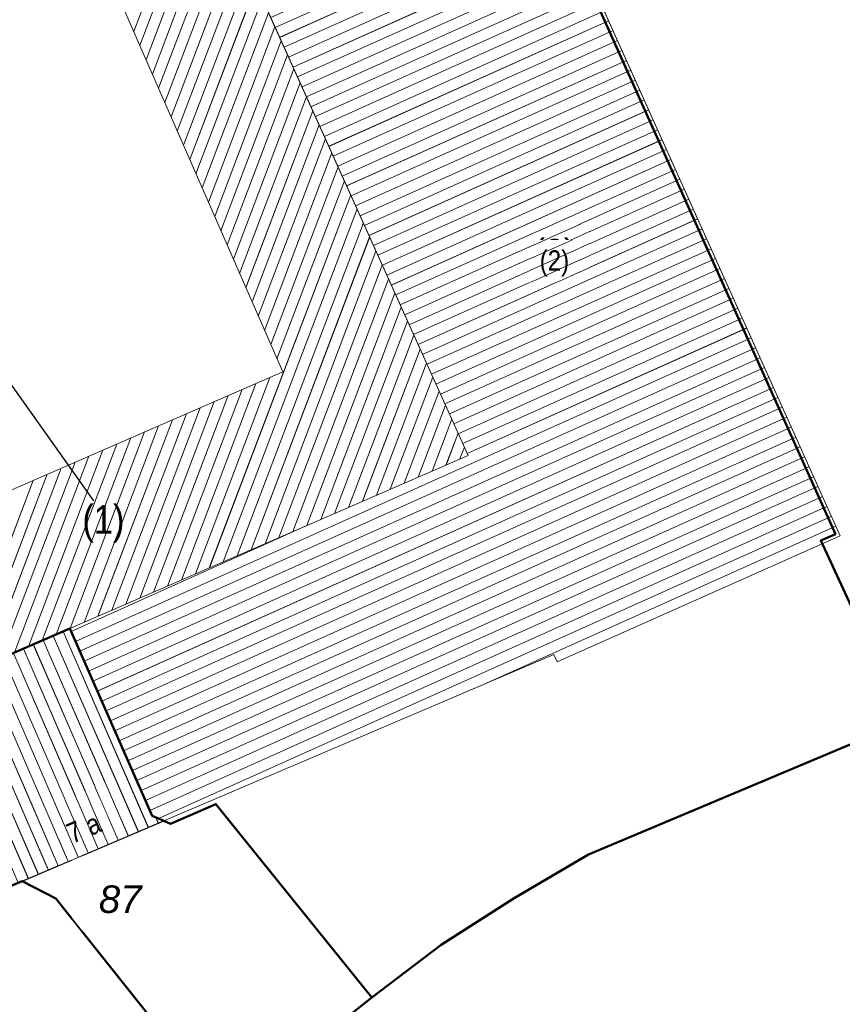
# Model space of a CAD drawing. Header units: millimetres. Extents: x 32365810 to 32368499, y 5620272 to 5622478.
# Tile 218 of 256: x 32366657 to 32366685, y 5620780 to 5620814. Entities that reach past the tile are written whole.
import ezdxf

# ---------------------------------------------------------------- set-up
doc = ezdxf.new("R2010")
doc.units = ezdxf.units.MM
for name, pattern in [('1600.1047', [0]), ('1600.2028', [0]), ('1600.2505', [0])]:
    doc.linetypes.add(name, pattern=pattern)
doc.layers.get('0').update_dxf_attribs({"color": 1, "linetype": 'CONTINUOUS'})
for name, color, linetype in [('_K_Ebene 32', 251, 'CONTINUOUS'), ('_K_Gebäude', 251, 'CONTINUOUS'), ('_K_Lagebezeichnungen', 251, 'CONTINUOUS'), ('_K_Siedlungsflächen - Bauwerke u. Einrichtungen', 251, 'CONTINUOUS'), ('Ebene 32', 7, 'CONTINUOUS')]:
    doc.layers.add(name, color=color, linetype=linetype)
doc.layers.add('_K_Flurstücke_Grenzpunkte', color=251, linetype='CONTINUOUS', lineweight=50)
for name, color, linetype, transparency in [('Flurstücke_Grenzpunkte', 11, 'CONTINUOUS', 0.75), ('Gebäude', 31, 'CONTINUOUS', 0.75), ('Lagebezeichnungen', 12, 'CONTINUOUS', 0.75), ('Siedlungsflächen - Bauwerke u. Einrichtungen', 51, 'CONTINUOUS', 0.75)]:
    doc.layers.add(name, color=color, linetype=linetype, transparency=transparency)
doc.styles.add('Flurstücksnummer - K 10 700', font='ariali.ttf')
doc.styles.add('Hausnummern NRW', font='arial.ttf', dxfattribs={"width": 0.85})

# ---------------------------------------------------------------- blocks, each defined once
blk = doc.blocks.new('O1014')
at = {"layer": 'Flurstücke_Grenzpunkte', "color": 7, "linetype": '1600.2028', "lineweight": 35}
for p, q in [((32366187.573, 5622147.736), (32366176.669, 5622143.155)), ((32366176.669, 5622143.155), (32366174.102, 5622141.639)), ((32366174.102, 5622141.639), (32366171.588, 5622140.028)), ((32366171.588, 5622140.028), (32366169.189, 5622138.216)), ((32366169.189, 5622138.216), (32366164.186, 5622134.236))]:
    blk.add_line(p, q, dxfattribs=at)
blk = doc.blocks.new('O1039')
at = {"layer": 'Flurstücke_Grenzpunkte', "color": 7, "linetype": '1600.2028', "lineweight": 35}
for p, q in [((32366185.186, 5622154.207), (32366169.326, 5622189.51)), ((32366184.682, 5622153.986), (32366185.186, 5622154.207)), ((32366187.4, 5622148.108), (32366184.682, 5622153.986)), ((32366148.39, 5622146.438), (32366158.777, 5622150.946)), ((32366158.777, 5622150.946), (32366161.622, 5622144.482)), ((32366187.573, 5622147.736), (32366176.669, 5622143.155)), ((32366162.255, 5622144.211), (32366163.815, 5622144.891)), ((32366163.815, 5622144.891), (32366169.189, 5622138.216)), ((32366161.622, 5622144.482), (32366162.016, 5622144.313)), ((32366162.016, 5622144.313), (32366162.255, 5622144.211)), ((32366176.669, 5622143.155), (32366174.102, 5622141.639)), ((32366174.102, 5622141.639), (32366171.588, 5622140.028)), ((32366171.588, 5622140.028), (32366169.189, 5622138.216))]:
    blk.add_line(p, q, dxfattribs=at)
blk = doc.blocks.new('O1182')
at = {"layer": 'Flurstücke_Grenzpunkte', "color": 7, "linetype": '1600.2028', "lineweight": 35}
for p, q in [((32366185.186, 5622154.207), (32366169.326, 5622189.51)), ((32366184.682, 5622153.986), (32366185.186, 5622154.207)), ((32366187.4, 5622148.108), (32366184.682, 5622153.986))]:
    blk.add_line(p, q, dxfattribs=at)
blk = doc.blocks.new('O1226')
at = {"layer": 'Flurstücke_Grenzpunkte', "color": 7, "linetype": '1600.2028', "lineweight": 35}
for p, q in [((32366157.138, 5622142.232), (32366153.269, 5622140.597)), ((32366158.296, 5622141.627), (32366157.138, 5622142.232)), ((32366164.186, 5622134.236), (32366158.296, 5622141.627))]:
    blk.add_line(p, q, dxfattribs=at)
blk = doc.blocks.new('O1550')
at = {"layer": 'Flurstücke_Grenzpunkte', "color": 7, "linetype": '1600.2028', "lineweight": 35}
for p, q in [((32366148.39, 5622146.438), (32366158.777, 5622150.946)), ((32366158.777, 5622150.946), (32366161.622, 5622144.482)), ((32366153.269, 5622140.597), (32366148.39, 5622146.438)), ((32366162.255, 5622144.211), (32366163.815, 5622144.891)), ((32366163.815, 5622144.891), (32366169.189, 5622138.216)), ((32366161.622, 5622144.482), (32366162.016, 5622144.313)), ((32366162.016, 5622144.313), (32366162.255, 5622144.211)), ((32366157.138, 5622142.232), (32366153.269, 5622140.597)), ((32366158.296, 5622141.627), (32366157.138, 5622142.232)), ((32366164.186, 5622134.236), (32366158.296, 5622141.627)), ((32366169.189, 5622138.216), (32366164.186, 5622134.236))]:
    blk.add_line(p, q, dxfattribs=at)
at = {"layer": 'Flurstücke_Grenzpunkte', "color": 7, "lineweight": 18, "insert": (32366160.517, 5622141.12), "char_height": 0.95, "attachment_point": 8, "line_spacing_factor": 0.69, "style": 'Flurstücksnummer - K 10 700', "bg_fill": 2}
blk.add_mtext('87', dxfattribs=at)
blk = doc.blocks.new('O2426')
at = {"layer": 'Gebäude', "color": 7, "linetype": '1600.2505', "lineweight": 18}
for p, q in [((32366169.326, 5622189.51), (32366164.9, 5622187.604)), ((32366169.436, 5622189.557), (32366169.326, 5622189.51)), ((32366185.345, 5622154.146), (32366169.436, 5622189.557)), ((32366164.9, 5622187.604), (32366165.346, 5622186.567)), ((32366164.018, 5622187.225), (32366160.447, 5622185.687)), ((32366164.465, 5622186.187), (32366164.018, 5622187.225)), ((32366165.346, 5622186.567), (32366164.465, 5622186.187)), ((32366160.447, 5622185.687), (32366162.531, 5622181.276)), ((32366162.531, 5622181.276), (32366161.704, 5622180.922)), ((32366172.514, 5622156.921), (32366161.704, 5622180.922)), ((32366158.777, 5622150.946), (32366172.514, 5622156.921)), ((32366175.585, 5622149.796), (32366185.345, 5622154.146)), ((32366158.777, 5622150.946), (32366161.622, 5622144.482)), ((32366162.016, 5622144.313), (32366175.467, 5622150.05)), ((32366175.467, 5622150.05), (32366175.585, 5622149.796)), ((32366161.622, 5622144.482), (32366162.016, 5622144.313))]:
    blk.add_line(p, q, dxfattribs=at)
at = {"layer": 'Ebene 32', "color": 7, "lineweight": 18, "insert": (32366175.492, 5622163.089), "char_height": 0.7, "attachment_point": 8, "line_spacing_factor": 0.69, "style": 'Hausnummern NRW', "bg_fill": 2}
blk.add_mtext('(2)', dxfattribs=at)
blk = doc.blocks.new('O2675')
at = {"layer": 'Gebäude', "color": 7, "linetype": '1600.2505', "lineweight": 18}
for p, q in [((32366148.39, 5622146.438), (32366158.777, 5622150.946)), ((32366158.777, 5622150.946), (32366161.622, 5622144.482)), ((32366148.39, 5622146.438), (32366153.269, 5622140.597)), ((32366161.622, 5622144.482), (32366162.016, 5622144.313)), ((32366157.138, 5622142.232), (32366162.016, 5622144.313)), ((32366153.269, 5622140.597), (32366157.138, 5622142.232))]:
    blk.add_line(p, q, dxfattribs=at)
at = {"layer": 'Lagebezeichnungen', "color": 7, "lineweight": 18, "insert": (32366159.398, 5622143.731), "char_height": 0.7, "attachment_point": 8, "rotation": 23.1007, "line_spacing_factor": 0.69, "style": 'Hausnummern NRW', "bg_fill": 2}
blk.add_mtext('7 a', dxfattribs=at)
blk = doc.blocks.new('*X1119')
at = {"color": 253, "linetype": '1600.1047', "lineweight": 18, "true_color": 0xb2b2b2}
for p, q in [((32366160.980483, 5622171.553198), (32366163.239093, 5622177.513695)), ((32366161.195335, 5622171.061898), (32366163.456883, 5622177.030147)), ((32366161.410187, 5622170.570598), (32366163.674672, 5622176.546598)), ((32366161.625039, 5622170.079298), (32366163.892461, 5622176.06305)), ((32366161.83989, 5622169.587999), (32366164.11025, 5622175.579502)), ((32366162.054742, 5622169.096699), (32366164.328039, 5622175.095954)), ((32366162.269594, 5622168.605399), (32366164.545828, 5622174.612405)), ((32366162.484446, 5622168.1141), (32366164.763617, 5622174.128857)), ((32366162.699298, 5622167.6228), (32366164.981406, 5622173.645309)), ((32366162.91415, 5622167.1315), (32366165.199196, 5622173.161761)), ((32366163.129002, 5622166.6402), (32366165.416985, 5622172.678212)), ((32366163.343854, 5622166.148901), (32366165.634774, 5622172.194664)), ((32366163.558705, 5622165.657601), (32366165.852563, 5622171.711116)), ((32366163.773557, 5622165.166301), (32366166.070352, 5622171.227567)), ((32366163.988409, 5622164.675002), (32366166.288141, 5622170.744019)), ((32366164.203261, 5622164.183702), (32366166.50593, 5622170.260471)), ((32366164.418113, 5622163.692402), (32366166.723719, 5622169.776923)), ((32366164.632965, 5622163.201102), (32366166.941509, 5622169.293374)), ((32366164.847817, 5622162.709803), (32366167.159298, 5622168.809826)), ((32366165.062669, 5622162.218503), (32366167.377087, 5622168.326278)), ((32366165.27752, 5622161.727203), (32366167.594876, 5622167.84273)), ((32366165.492372, 5622161.235903), (32366167.812665, 5622167.359181)), ((32366165.707224, 5622160.744604), (32366168.030454, 5622166.875633)), ((32366165.922076, 5622160.253304), (32366168.248243, 5622166.392085)), ((32366163.589461, 5622153.039212), (32366168.466032, 5622165.908537)), ((32366164.06962, 5622153.248061), (32366168.683822, 5622165.424988)), ((32366164.549779, 5622153.456909), (32366168.901611, 5622164.94144)), ((32366165.029938, 5622153.665757), (32366169.1194, 5622164.457892)), ((32366165.510097, 5622153.874605), (32366169.337189, 5622163.974343)), ((32366165.990256, 5622154.083454), (32366169.554978, 5622163.490795)), ((32366166.470414, 5622154.292302), (32366169.772767, 5622163.007247)), ((32366166.950573, 5622154.50115), (32366169.990556, 5622162.523699)), ((32366167.430732, 5622154.709999), (32366170.208345, 5622162.04015)), ((32366167.910891, 5622154.918847), (32366170.426135, 5622161.556602)), ((32366168.39105, 5622155.127695), (32366170.643924, 5622161.073054)), ((32366168.871209, 5622155.336544), (32366170.861713, 5622160.589506)), ((32366169.351368, 5622155.545392), (32366171.079502, 5622160.105957)), ((32366163.109302, 5622152.830364), (32366165.678885, 5622159.611521)), ((32366169.831526, 5622155.75424), (32366171.297291, 5622159.622409)), ((32366162.148985, 5622152.412667), (32366164.71852, 5622159.1937)), ((32366162.629144, 5622152.621516), (32366165.198703, 5622159.402611)), ((32366170.311685, 5622155.963088), (32366171.51508, 5622159.138861)), ((32366161.188667, 5622151.994971), (32366163.758155, 5622158.775878)), ((32366161.668826, 5622152.203819), (32366164.238338, 5622158.984789)), ((32366160.708508, 5622151.786122), (32366163.277973, 5622158.566967)), ((32366170.791844, 5622156.171937), (32366171.732869, 5622158.655312)), ((32366159.74819, 5622151.368426), (32366162.317608, 5622158.149146)), ((32366160.228349, 5622151.577274), (32366162.79779, 5622158.358057)), ((32366171.272003, 5622156.380785), (32366171.950658, 5622158.171764)), ((32366158.787873, 5622150.950729), (32366161.357243, 5622157.731324)), ((32366159.268032, 5622151.159577), (32366161.837425, 5622157.940235)), ((32366158.307917, 5622150.742416), (32366160.87706, 5622157.522414)), ((32366171.752162, 5622156.589633), (32366172.168448, 5622157.688216)), ((32366157.348014, 5622150.325814), (32366159.916695, 5622157.104592)), ((32366157.827965, 5622150.534115), (32366160.396878, 5622157.313503)), ((32366172.232321, 5622156.798482), (32366172.386237, 5622157.204668)), ((32366156.868062, 5622150.117513), (32366159.436513, 5622156.895681)), ((32366155.90816, 5622149.700912), (32366158.476147, 5622156.47786)), ((32366156.388111, 5622149.909212), (32366158.95633, 5622156.68677)), ((32366154.948257, 5622149.28431), (32366157.515782, 5622156.060038)), ((32366155.428208, 5622149.492611), (32366157.995965, 5622156.268949))]:
    blk.add_line(p, q, dxfattribs=at)
blk = doc.blocks.new('*X1166')
at = {"color": 253, "linetype": '1600.1047', "lineweight": 18, "true_color": 0xb2b2b2}
for p, q in [((32366165.012958, 5622187.34136), (32366169.521414, 5622189.366881)), ((32366165.161138, 5622186.996825), (32366169.675092, 5622189.024817)), ((32366165.309317, 5622186.652291), (32366169.828771, 5622188.682753)), ((32366161.082385, 5622184.342142), (32366169.982449, 5622188.340688)), ((32366161.242606, 5622184.003018), (32366170.136127, 5622187.998624)), ((32366161.402827, 5622183.663893), (32366170.289805, 5622187.65656)), ((32366161.563049, 5622183.324768), (32366170.443484, 5622187.314495)), ((32366160.601721, 5622185.359517), (32366164.137306, 5622186.947954)), ((32366161.72327, 5622182.985644), (32366170.597162, 5622186.972431)), ((32366160.761942, 5622185.020392), (32366164.285644, 5622186.603491)), ((32366161.883491, 5622182.646519), (32366170.75084, 5622186.630367)), ((32366162.043712, 5622182.307394), (32366170.904518, 5622186.288303)), ((32366160.922164, 5622184.681267), (32366164.433982, 5622186.259028)), ((32366162.203934, 5622181.968269), (32366171.058197, 5622185.946238)), ((32366162.364155, 5622181.629145), (32366171.211875, 5622185.604174)), ((32366162.524376, 5622181.29002), (32366171.365553, 5622185.26211)), ((32366161.858207, 5622180.579621), (32366171.519232, 5622184.920045)), ((32366162.012207, 5622180.237702), (32366171.67291, 5622184.577981)), ((32366162.166207, 5622179.895782), (32366171.826588, 5622184.235917)), ((32366162.320206, 5622179.553862), (32366171.980266, 5622183.893852)), ((32366162.474206, 5622179.211942), (32366172.133945, 5622183.551788)), ((32366162.628206, 5622178.870022), (32366172.287623, 5622183.209724)), ((32366162.782206, 5622178.528103), (32366172.441301, 5622182.867659)), ((32366162.936206, 5622178.186183), (32366172.594979, 5622182.525595)), ((32366163.090206, 5622177.844263), (32366172.748658, 5622182.183531)), ((32366163.244206, 5622177.502343), (32366172.902336, 5622181.841467)), ((32366163.398206, 5622177.160423), (32366173.056014, 5622181.499402)), ((32366161.704207, 5622180.921541), (32366161.730004, 5622180.933131)), ((32366163.552206, 5622176.818504), (32366173.209692, 5622181.157338)), ((32366163.706206, 5622176.476584), (32366173.363371, 5622180.815274)), ((32366163.860206, 5622176.134664), (32366173.517049, 5622180.473209)), ((32366164.014206, 5622175.792744), (32366173.670727, 5622180.131145)), ((32366164.168206, 5622175.450825), (32366173.824406, 5622179.789081)), ((32366164.322206, 5622175.108905), (32366173.978084, 5622179.447016)), ((32366164.476206, 5622174.766985), (32366174.131762, 5622179.104952)), ((32366164.630206, 5622174.425065), (32366174.28544, 5622178.762888)), ((32366164.784206, 5622174.083145), (32366174.439119, 5622178.420823)), ((32366164.938206, 5622173.741226), (32366174.592797, 5622178.078759)), ((32366165.092206, 5622173.399306), (32366174.746475, 5622177.736695)), ((32366165.246206, 5622173.057386), (32366174.900153, 5622177.394631)), ((32366165.400206, 5622172.715466), (32366175.053832, 5622177.052566)), ((32366165.554205, 5622172.373546), (32366175.20751, 5622176.710502)), ((32366165.708205, 5622172.031627), (32366175.361188, 5622176.368438)), ((32366165.862205, 5622171.689707), (32366175.514866, 5622176.026373)), ((32366166.016205, 5622171.347787), (32366175.668545, 5622175.684309)), ((32366166.170205, 5622171.005867), (32366175.822223, 5622175.342245)), ((32366166.324205, 5622170.663948), (32366175.975901, 5622175.00018)), ((32366166.478205, 5622170.322028), (32366176.129579, 5622174.658116)), ((32366166.632205, 5622169.980108), (32366176.283258, 5622174.316052)), ((32366166.786205, 5622169.638188), (32366176.436936, 5622173.973987)), ((32366166.940205, 5622169.296268), (32366176.590614, 5622173.631923)), ((32366167.094205, 5622168.954349), (32366176.744293, 5622173.289859)), ((32366167.248205, 5622168.612429), (32366176.897971, 5622172.947795)), ((32366167.402205, 5622168.270509), (32366177.051649, 5622172.60573)), ((32366167.556205, 5622167.928589), (32366177.205327, 5622172.263666)), ((32366167.710205, 5622167.58667), (32366177.359006, 5622171.921602)), ((32366167.864205, 5622167.24475), (32366177.512684, 5622171.579537)), ((32366168.018205, 5622166.90283), (32366177.666362, 5622171.237473)), ((32366168.172205, 5622166.56091), (32366177.82004, 5622170.895409)), ((32366168.326205, 5622166.21899), (32366177.973719, 5622170.553344)), ((32366168.480205, 5622165.877071), (32366178.127397, 5622170.21128)), ((32366168.634205, 5622165.535151), (32366178.281075, 5622169.869216)), ((32366168.788204, 5622165.193231), (32366178.434753, 5622169.527151)), ((32366168.942204, 5622164.851311), (32366178.588432, 5622169.185087)), ((32366169.096204, 5622164.509391), (32366178.74211, 5622168.843023)), ((32366169.250204, 5622164.167472), (32366178.895788, 5622168.500959)), ((32366169.404204, 5622163.825552), (32366179.049467, 5622168.158894)), ((32366169.558204, 5622163.483632), (32366179.203145, 5622167.81683)), ((32366169.712204, 5622163.141712), (32366179.356823, 5622167.474766)), ((32366169.866204, 5622162.799793), (32366179.510501, 5622167.132701)), ((32366170.020204, 5622162.457873), (32366179.66418, 5622166.790637)), ((32366170.174204, 5622162.115953), (32366179.817858, 5622166.448573)), ((32366170.328204, 5622161.774033), (32366179.971536, 5622166.106508)), ((32366170.482204, 5622161.432113), (32366180.125214, 5622165.764444)), ((32366170.636204, 5622161.090194), (32366180.278893, 5622165.42238)), ((32366170.790204, 5622160.748274), (32366180.432571, 5622165.080315)), ((32366170.944204, 5622160.406354), (32366180.586249, 5622164.738251)), ((32366171.098204, 5622160.064434), (32366180.739927, 5622164.396187)), ((32366171.252204, 5622159.722515), (32366180.893606, 5622164.054123)), ((32366171.406204, 5622159.380595), (32366181.047284, 5622163.712058)), ((32366171.560204, 5622159.038675), (32366181.200962, 5622163.369994)), ((32366171.714204, 5622158.696755), (32366181.354641, 5622163.02793)), ((32366171.868203, 5622158.354835), (32366181.508319, 5622162.685865)), ((32366172.022203, 5622158.012916), (32366181.661997, 5622162.343801)), ((32366172.176203, 5622157.670996), (32366181.815675, 5622162.001737)), ((32366172.330203, 5622157.329076), (32366181.969354, 5622161.659672)), ((32366172.484203, 5622156.987156), (32366182.123032, 5622161.317608)), ((32366158.9711, 5622150.504995), (32366182.27671, 5622160.975544)), ((32366159.122168, 5622150.161758), (32366182.430388, 5622160.633479)), ((32366159.273237, 5622149.818522), (32366182.584067, 5622160.291415)), ((32366159.424306, 5622149.475285), (32366182.737745, 5622159.949351)), ((32366159.575374, 5622149.132048), (32366182.891423, 5622159.607287)), ((32366159.726443, 5622148.788812), (32366183.045101, 5622159.265222)), ((32366159.877512, 5622148.445575), (32366183.19878, 5622158.923158)), ((32366160.028581, 5622148.102338), (32366183.352458, 5622158.581094)), ((32366160.179649, 5622147.759101), (32366183.506136, 5622158.239029)), ((32366160.330718, 5622147.415865), (32366183.659815, 5622157.896965)), ((32366160.481787, 5622147.072628), (32366183.813493, 5622157.554901)), ((32366160.632856, 5622146.729391), (32366183.967171, 5622157.212836)), ((32366160.783924, 5622146.386155), (32366184.120849, 5622156.870772)), ((32366160.934993, 5622146.042918), (32366184.274528, 5622156.528708)), ((32366161.086062, 5622145.699681), (32366184.428206, 5622156.186643)), ((32366161.237131, 5622145.356445), (32366184.581884, 5622155.844579)), ((32366161.388199, 5622145.013208), (32366184.735562, 5622155.502515)), ((32366161.539268, 5622144.669971), (32366184.889241, 5622155.160451)), ((32366161.833758, 5622144.39117), (32366185.042919, 5622154.818386)), ((32366158.820031, 5622150.848232), (32366166.957341, 5622154.504094)), ((32366173.04657, 5622149.01766), (32366185.196597, 5622154.476322))]:
    blk.add_line(p, q, dxfattribs=at)
blk = doc.blocks.new('*X1237')
at = {"color": 253, "linetype": '1600.1047', "lineweight": 18, "true_color": 0xb2b2b2}
for p, q in [((32366161.140562, 5622143.93953), (32366158.207051, 5622150.69864)), ((32366161.485493, 5622144.086681), (32366158.55105, 5622150.847937)), ((32366160.10577, 5622143.498078), (32366157.175054, 5622150.250749)), ((32366160.4507, 5622143.645229), (32366157.519053, 5622150.400046)), ((32366160.795631, 5622143.792379), (32366157.863052, 5622150.549343)), ((32366159.415908, 5622143.203777), (32366156.487056, 5622149.952155)), ((32366159.760839, 5622143.350927), (32366156.831055, 5622150.101452)), ((32366158.726047, 5622142.909476), (32366155.799057, 5622149.653561)), ((32366159.070978, 5622143.056626), (32366156.143056, 5622149.802858)), ((32366158.036186, 5622142.615174), (32366155.111059, 5622149.354967)), ((32366158.381116, 5622142.762325), (32366155.455058, 5622149.504264)), ((32366157.001192, 5622142.174186), (32366154.079062, 5622148.907076)), ((32366157.346324, 5622142.320873), (32366154.423061, 5622149.056373)), ((32366157.691255, 5622142.468024), (32366154.76706, 5622149.20567)), ((32366156.310314, 5622141.882228), (32366153.391063, 5622148.608482)), ((32366156.655753, 5622142.028207), (32366153.735063, 5622148.757779)), ((32366155.619436, 5622141.59027), (32366152.703065, 5622148.309888)), ((32366155.964875, 5622141.736249), (32366153.047064, 5622148.459185)), ((32366154.928557, 5622141.298312), (32366152.015067, 5622148.011294)), ((32366155.273997, 5622141.444291), (32366152.359066, 5622148.160591)), ((32366153.89224, 5622140.860375), (32366150.98307, 5622147.563403)), ((32366154.237679, 5622141.006354), (32366151.327069, 5622147.7127)), ((32366154.583118, 5622141.152333), (32366151.671068, 5622147.861997)), ((32366153.102387, 5622140.796464), (32366150.295071, 5622147.264809)), ((32366153.546801, 5622140.714396), (32366150.63907, 5622147.414106)), ((32366151.400554, 5622142.833851), (32366149.607073, 5622146.966215)), ((32366152.25147, 5622141.815157), (32366149.951072, 5622147.115512)), ((32366148.847803, 5622145.889931), (32366148.575076, 5622146.518324)), ((32366149.69872, 5622144.871238), (32366148.919075, 5622146.667621)), ((32366150.549637, 5622143.852544), (32366149.263074, 5622146.816918)), ((32366161.830423, 5622144.233831), (32366161.745754, 5622144.428918))]:
    blk.add_line(p, q, dxfattribs=at)

msp = doc.modelspace()

# ---------------------------------------------------------------- linework, layer by layer
at = {"layer": '_K_Ebene 32', "linetype": 'Continuous', "lineweight": -2}
msp.add_line((32366654.555, 5620804.466), (32366659.414, 5620797.609), dxfattribs=at)
at = {"layer": '_K_Flurstücke_Grenzpunkte', "linetype": '1600.2028', "lineweight": 35}
for p, q in [((32366685.011, 5620796.461), (32366669.151, 5620831.764)), ((32366684.507, 5620796.24), (32366685.011, 5620796.461)), ((32366687.225, 5620790.362), (32366684.507, 5620796.24)), ((32366648.215, 5620788.692), (32366658.602, 5620793.2)), ((32366658.602, 5620793.2), (32366661.447, 5620786.736)), ((32366687.398, 5620789.99), (32366676.494, 5620785.409)), ((32366662.08, 5620786.465), (32366663.64, 5620787.145)), ((32366663.64, 5620787.145), (32366669.014, 5620780.47)), ((32366661.447, 5620786.736), (32366661.841, 5620786.567)), ((32366661.841, 5620786.567), (32366662.08, 5620786.465)), ((32366676.494, 5620785.409), (32366673.927, 5620783.893)), ((32366656.963, 5620784.486), (32366653.094, 5620782.851)), ((32366658.121, 5620783.881), (32366656.963, 5620784.486)), ((32366664.011, 5620776.49), (32366658.121, 5620783.881)), ((32366673.927, 5620783.893), (32366671.413, 5620782.282)), ((32366671.413, 5620782.282), (32366669.014, 5620780.47))]:
    msp.add_line(p, q, dxfattribs=at)
at = {"layer": '_K_Flurstücke_Grenzpunkte', "linetype": '1600.2028'}
msp.add_lwpolyline([(32366709.722, 5620761.031), (32366704.091, 5620769.292), (32366698.591, 5620779.562), (32366694.807, 5620787.476), (32366694.638, 5620787.828), (32366689.716, 5620785.025), (32366687.398, 5620789.99), (32366676.494, 5620785.409), (32366673.927, 5620783.893), (32366671.413, 5620782.282), (32366669.014, 5620780.47), (32366664.011, 5620776.49), (32366660.228, 5620773.481), (32366666.538, 5620766.231), (32366665.286, 5620765.217), (32366661.191, 5620761.9)], dxfattribs=at)
at = {"layer": '_K_Gebäude', "linetype": '1600.1047', "lineweight": 18}
for p, q in [((32366665.688, 5620813.943), (32366675.34, 5620818.28)), ((32366665.842, 5620813.601), (32366675.494, 5620817.938)), ((32366665.996, 5620813.26), (32366675.648, 5620817.596)), ((32366666.15, 5620812.918), (32366675.801, 5620817.254)), ((32366666.304, 5620812.576), (32366675.955, 5620816.912)), ((32366666.458, 5620812.234), (32366676.109, 5620816.57)), ((32366666.612, 5620811.892), (32366676.262, 5620816.228)), ((32366666.766, 5620811.55), (32366676.416, 5620815.886)), ((32366666.92, 5620811.208), (32366676.57, 5620815.544)), ((32366667.074, 5620810.866), (32366676.723, 5620815.201)), ((32366667.228, 5620810.524), (32366676.877, 5620814.859)), ((32366667.382, 5620810.182), (32366677.031, 5620814.517)), ((32366667.536, 5620809.84), (32366677.184, 5620814.175)), ((32366667.69, 5620809.498), (32366677.338, 5620813.833)), ((32366667.844, 5620809.156), (32366677.492, 5620813.491)), ((32366667.998, 5620808.815), (32366677.645, 5620813.149)), ((32366668.152, 5620808.473), (32366677.799, 5620812.807)), ((32366668.306, 5620808.131), (32366677.953, 5620812.465)), ((32366668.46, 5620807.789), (32366678.107, 5620812.123)), ((32366668.614, 5620807.447), (32366678.26, 5620811.781)), ((32366668.768, 5620807.105), (32366678.414, 5620811.439)), ((32366668.922, 5620806.763), (32366678.568, 5620811.097)), ((32366669.076, 5620806.421), (32366678.721, 5620810.755)), ((32366669.23, 5620806.079), (32366678.875, 5620810.413)), ((32366669.384, 5620805.737), (32366679.029, 5620810.07)), ((32366669.538, 5620805.395), (32366679.182, 5620809.728)), ((32366669.692, 5620805.053), (32366679.336, 5620809.386)), ((32366669.846, 5620804.712), (32366679.49, 5620809.044)), ((32366670, 5620804.37), (32366679.643, 5620808.702)), ((32366670.154, 5620804.028), (32366679.797, 5620808.36)), ((32366670.308, 5620803.686), (32366679.951, 5620808.018)), ((32366670.462, 5620803.344), (32366680.104, 5620807.676)), ((32366670.616, 5620803.002), (32366680.258, 5620807.334)), ((32366670.77, 5620802.66), (32366680.412, 5620806.992)), ((32366670.924, 5620802.318), (32366680.565, 5620806.65)), ((32366671.078, 5620801.976), (32366680.719, 5620806.308)), ((32366671.232, 5620801.634), (32366680.873, 5620805.966)), ((32366671.386, 5620801.292), (32366681.026, 5620805.624)), ((32366671.54, 5620800.95), (32366681.18, 5620805.282)), ((32366671.694, 5620800.608), (32366681.334, 5620804.94)), ((32366671.848, 5620800.267), (32366681.487, 5620804.597)), ((32366672.002, 5620799.925), (32366681.641, 5620804.255)), ((32366672.156, 5620799.583), (32366681.795, 5620803.913)), ((32366672.31, 5620799.241), (32366681.948, 5620803.571)), ((32366658.797, 5620792.759), (32366682.102, 5620803.229)), ((32366658.948, 5620792.415), (32366682.256, 5620802.887)), ((32366659.099, 5620792.072), (32366682.409, 5620802.545)), ((32366659.25, 5620791.729), (32366682.563, 5620802.203)), ((32366659.401, 5620791.386), (32366682.717, 5620801.861)), ((32366659.552, 5620791.042), (32366682.871, 5620801.519)), ((32366659.703, 5620790.699), (32366683.024, 5620801.177)), ((32366659.854, 5620790.356), (32366683.178, 5620800.835)), ((32366660.005, 5620790.013), (32366683.332, 5620800.493)), ((32366660.156, 5620789.67), (32366683.485, 5620800.151)), ((32366660.307, 5620789.326), (32366683.639, 5620799.809)), ((32366660.458, 5620788.983), (32366683.793, 5620799.466)), ((32366660.609, 5620788.64), (32366683.946, 5620799.124)), ((32366660.76, 5620788.297), (32366684.1, 5620798.782)), ((32366660.911, 5620787.953), (32366684.254, 5620798.44)), ((32366661.063, 5620787.61), (32366684.407, 5620798.098)), ((32366661.214, 5620787.267), (32366684.561, 5620797.756)), ((32366661.365, 5620786.924), (32366684.715, 5620797.414)), ((32366661.659, 5620786.645), (32366684.868, 5620797.072)), ((32366658.645, 5620793.102), (32366666.783, 5620796.758)), ((32366672.872, 5620791.271), (32366685.022, 5620796.73)), ((32366660.966, 5620786.193), (32366658.032, 5620792.952)), ((32366661.311, 5620786.34), (32366658.376, 5620793.102)), ((32366660.276, 5620785.899), (32366657.344, 5620792.654)), ((32366660.621, 5620786.046), (32366657.688, 5620792.803)), ((32366659.586, 5620785.605), (32366656.656, 5620792.355)), ((32366659.931, 5620785.752), (32366657, 5620792.504)), ((32366658.896, 5620785.31), (32366655.968, 5620792.057)), ((32366659.241, 5620785.457), (32366656.312, 5620792.206)), ((32366657.862, 5620784.869), (32366654.936, 5620791.609)), ((32366658.207, 5620785.016), (32366655.28, 5620791.758)), ((32366658.551, 5620785.163), (32366655.624, 5620791.907)), ((32366657.172, 5620784.575), (32366654.248, 5620791.31)), ((32366657.517, 5620784.722), (32366654.592, 5620791.459)), ((32366661.656, 5620786.487), (32366661.571, 5620786.683))]:
    msp.add_line(p, q, dxfattribs=at)
at = {"layer": '_K_Gebäude', "linetype": '1600.2505', "lineweight": 18}
for points in [[(32366661.529, 5620823.176), (32366672.339, 5620799.175), (32366658.602, 5620793.2), (32366648.215, 5620788.692), (32366642.768, 5620801.4), (32366642.449, 5620801.259), (32366637.349, 5620812.849)], [(32366650.567, 5620795.367), (32366665.944, 5620802.057), (32366659.212, 5620817.451), (32366643.749, 5620810.886)]]:
    msp.add_lwpolyline(points, close=True, dxfattribs=at)
at = {"layer": '_K_Siedlungsflächen - Bauwerke u. Einrichtungen', "linetype": '1600.1047', "lineweight": 18}
for p, q in [((32366660.806, 5620813.807), (32366663.065, 5620819.767)), ((32366661.021, 5620813.316), (32366663.282, 5620819.284)), ((32366661.236, 5620812.824), (32366663.5, 5620818.8)), ((32366661.45, 5620812.333), (32366663.718, 5620818.317)), ((32366661.665, 5620811.842), (32366663.936, 5620817.833)), ((32366661.88, 5620811.35), (32366664.153, 5620817.35)), ((32366662.095, 5620810.859), (32366664.371, 5620816.866)), ((32366662.31, 5620810.368), (32366664.589, 5620816.383)), ((32366662.525, 5620809.876), (32366664.807, 5620815.899)), ((32366662.74, 5620809.385), (32366665.025, 5620815.415)), ((32366662.954, 5620808.894), (32366665.242, 5620814.932)), ((32366663.169, 5620808.403), (32366665.46, 5620814.448)), ((32366663.384, 5620807.911), (32366665.678, 5620813.965)), ((32366663.599, 5620807.42), (32366665.896, 5620813.481)), ((32366663.814, 5620806.929), (32366666.114, 5620812.998)), ((32366664.029, 5620806.437), (32366666.331, 5620812.514)), ((32366664.244, 5620805.946), (32366666.549, 5620812.031)), ((32366664.458, 5620805.455), (32366666.767, 5620811.547)), ((32366664.673, 5620804.963), (32366666.985, 5620811.063)), ((32366664.888, 5620804.472), (32366667.203, 5620810.58)), ((32366665.103, 5620803.981), (32366667.42, 5620810.096)), ((32366665.318, 5620803.49), (32366667.638, 5620809.613)), ((32366665.533, 5620802.998), (32366667.856, 5620809.129)), ((32366665.748, 5620802.507), (32366668.074, 5620808.646)), ((32366663.415, 5620795.293), (32366668.291, 5620808.162)), ((32366663.895, 5620795.502), (32366668.509, 5620807.679)), ((32366664.375, 5620795.711), (32366668.727, 5620807.195)), ((32366664.855, 5620795.919), (32366668.945, 5620806.712)), ((32366665.336, 5620796.128), (32366669.163, 5620806.228)), ((32366665.816, 5620796.337), (32366669.38, 5620805.744)), ((32366666.296, 5620796.546), (32366669.598, 5620805.261)), ((32366666.776, 5620796.755), (32366669.816, 5620804.777)), ((32366667.256, 5620796.964), (32366670.034, 5620804.294)), ((32366667.736, 5620797.173), (32366670.252, 5620803.81)), ((32366668.216, 5620797.381), (32366670.469, 5620803.327)), ((32366668.697, 5620797.59), (32366670.687, 5620802.843)), ((32366669.177, 5620797.799), (32366670.905, 5620802.36)), ((32366662.935, 5620795.084), (32366665.504, 5620801.865)), ((32366669.657, 5620798.008), (32366671.123, 5620801.876)), ((32366661.974, 5620794.666), (32366664.544, 5620801.447)), ((32366662.455, 5620794.875), (32366665.024, 5620801.656)), ((32366661.494, 5620794.457), (32366664.064, 5620801.238)), ((32366670.137, 5620798.217), (32366671.341, 5620801.393)), ((32366660.534, 5620794.04), (32366663.103, 5620800.821)), ((32366661.014, 5620794.249), (32366663.584, 5620801.03)), ((32366670.617, 5620798.426), (32366671.558, 5620800.909)), ((32366660.054, 5620793.831), (32366662.623, 5620800.612)), ((32366671.097, 5620798.634), (32366671.776, 5620800.425)), ((32366659.093, 5620793.413), (32366661.663, 5620800.194)), ((32366659.574, 5620793.622), (32366662.143, 5620800.403)), ((32366658.133, 5620792.996), (32366660.702, 5620799.776)), ((32366658.613, 5620793.204), (32366661.183, 5620799.985)), ((32366671.578, 5620798.843), (32366671.994, 5620799.942)), ((32366657.653, 5620792.788), (32366660.222, 5620799.567)), ((32366672.058, 5620799.052), (32366672.212, 5620799.458)), ((32366656.693, 5620792.371), (32366659.262, 5620799.149)), ((32366657.173, 5620792.579), (32366659.742, 5620799.358)), ((32366655.734, 5620791.955), (32366658.302, 5620798.732)), ((32366656.214, 5620792.163), (32366658.782, 5620798.94)), ((32366655.254, 5620791.746), (32366657.821, 5620798.523)), ((32366654.774, 5620791.538), (32366657.341, 5620798.314))]:
    msp.add_line(p, q, dxfattribs=at)

# ---------------------------------------------------------------- texts
at = {"layer": '_K_Ebene 32', "lineweight": 18, "insert": (32366659.761, 5620797.469), "char_height": 1, "attachment_point": 2, "line_spacing_factor": 0.69, "style": 'Hausnummern NRW'}
msp.add_mtext('(1)', dxfattribs=at)

# ---------------------------------------------------------------- next in the draw order: texts
at = {"layer": '_K_Ebene 32', "lineweight": 18, "insert": (32366675.317, 5620805.343), "char_height": 1, "attachment_point": 8, "line_spacing_factor": 0.69, "style": 'Hausnummern NRW', "bg_fill": 2}
msp.add_mtext('(2)', dxfattribs=at)
at = {"layer": '_K_Lagebezeichnungen', "lineweight": 18, "insert": (32366659.223, 5620785.985), "char_height": 1, "attachment_point": 8, "rotation": 23.1007, "line_spacing_factor": 0.69, "style": 'Hausnummern NRW', "bg_fill": 2}
msp.add_mtext('7 a', dxfattribs=at)

# ---------------------------------------------------------------- next in the draw order: linework, layer by layer
at = {"layer": '_K_Flurstücke_Grenzpunkte', "linetype": '1600.2028'}
msp.add_lwpolyline([(32366715.393, 5620829.963), (32366725.695, 5620808.119), (32366720.824, 5620805.87), (32366717.349, 5620804.267), (32366717.195, 5620804.195), (32366706.274, 5620799.154), (32366697.575, 5620795.14), (32366693.293, 5620793.163), (32366692.75, 5620792.912), (32366687.307, 5620790.399), (32366687.225, 5620790.362), (32366684.507, 5620796.24), (32366685.011, 5620796.461), (32366669.151, 5620831.764)], dxfattribs=at)
msp.add_lwpolyline([(32366658.602, 5620793.2), (32366661.447, 5620786.736), (32366661.841, 5620786.567), (32366662.08, 5620786.465), (32366663.64, 5620787.145), (32366669.014, 5620780.47), (32366664.011, 5620776.49), (32366658.121, 5620783.881), (32366656.963, 5620784.486), (32366653.094, 5620782.851), (32366648.215, 5620788.692)], close=True, dxfattribs=at)
at = {"layer": '_K_Gebäude', "linetype": '1600.2505', "lineweight": 18}
msp.add_lwpolyline([(32366662.356, 5620823.53), (32366660.272, 5620827.941), (32366663.843, 5620829.479), (32366664.29, 5620828.441), (32366665.171, 5620828.821), (32366664.725, 5620829.858), (32366669.151, 5620831.764), (32366669.261, 5620831.811), (32366685.17, 5620796.4), (32366675.41, 5620792.05), (32366675.292, 5620792.304), (32366661.841, 5620786.567), (32366661.447, 5620786.736), (32366658.602, 5620793.2), (32366672.339, 5620799.175), (32366661.529, 5620823.176)], close=True, dxfattribs=at)
at = {"layer": '_K_Gebäude', "linetype": '1600.2505', "lineweight": -2}
msp.add_lwpolyline([(32366648.215, 5620788.692), (32366653.094, 5620782.851), (32366656.963, 5620784.486), (32366661.841, 5620786.567), (32366661.447, 5620786.736), (32366658.602, 5620793.2)], close=True, dxfattribs=at)

# ---------------------------------------------------------------- next in the draw order: texts
at = {"layer": '_K_Flurstücke_Grenzpunkte', "lineweight": 18, "insert": (32366660.342, 5620783.374), "char_height": 1.3, "attachment_point": 8, "line_spacing_factor": 0.69, "style": 'Flurstücksnummer - K 10 700', "bg_fill": 2}
msp.add_mtext('87', dxfattribs=at)

# ---------------------------------------------------------------- next in the draw order: block references
at = {"layer": 'Flurstücke_Grenzpunkte', "color": 7, "true_color": 0xffffff}
msp.add_blockref('O1014', (499.825, -1357.746), dxfattribs=at)

# ---------------------------------------------------------------- next in the draw order: block references
msp.add_blockref('O1039', (499.825, -1357.746), dxfattribs=at)

# ---------------------------------------------------------------- next in the draw order: block references
for name in ['O1182', 'O1226']:
    msp.add_blockref(name, (499.825, -1357.746), dxfattribs=at)

# ---------------------------------------------------------------- next in the draw order: block references
msp.add_blockref('O1550', (499.825, -1357.746), dxfattribs=at)

# ---------------------------------------------------------------- next in the draw order: block references
at = {"layer": 'Gebäude', "color": 7, "true_color": 0xffffff}
msp.add_blockref('O2426', (499.825, -1357.746), dxfattribs=at)

# ---------------------------------------------------------------- next in the draw order: block references
msp.add_blockref('O2675', (499.825, -1357.746), dxfattribs=at)

# ---------------------------------------------------------------- next in the draw order: block references
for name in ['*X1166', '*X1237']:
    msp.add_blockref(name, (499.825, -1357.746), dxfattribs=at)
at = {"layer": 'Siedlungsflächen - Bauwerke u. Einrichtungen', "color": 7, "true_color": 0xffffff}
msp.add_blockref('*X1119', (499.825, -1357.746), dxfattribs=at)

doc.saveas('drawing.dxf')
